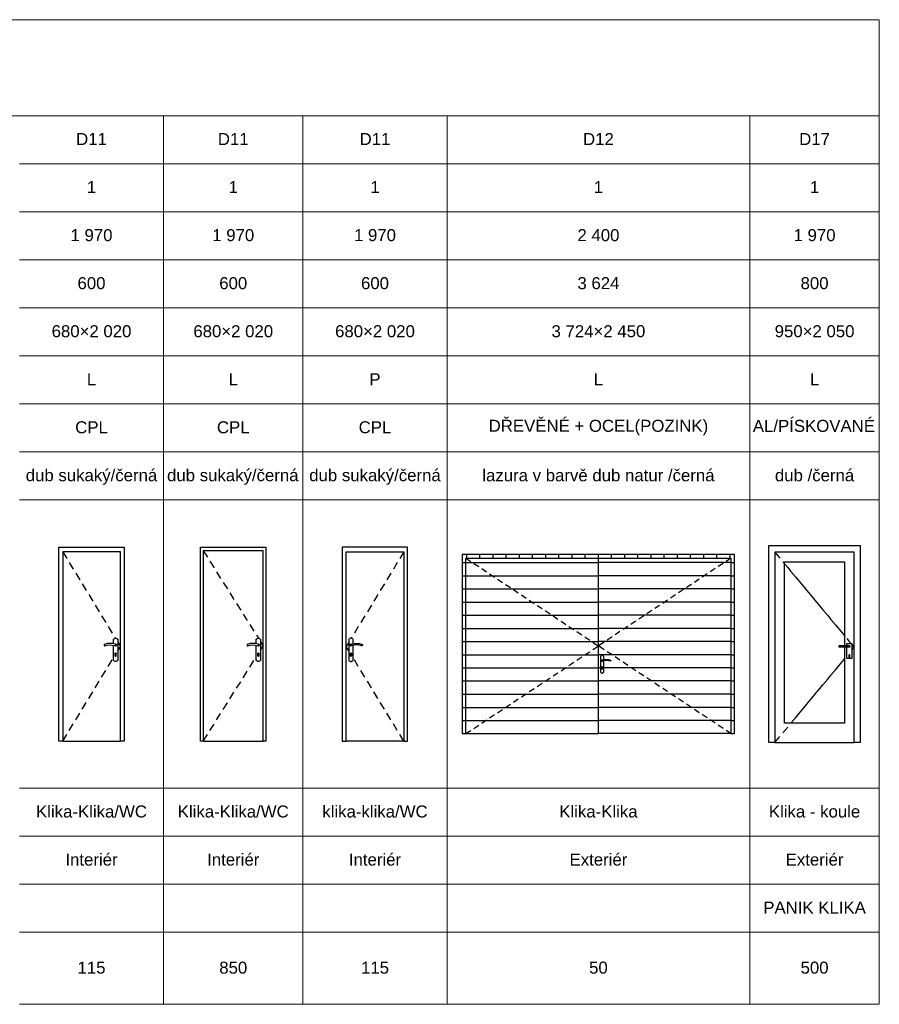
# Paper-space layout 'x TABULKA DVEŘÍ 1.NP - 2 2' of a CAD drawing. Header units: millimetres. Extents: x 32 to 411, y 8 to 244.
# Tile 2 of 3: x 118 to 269, y 70 to 244. Entities that reach past the tile are written whole.
import ezdxf
from ezdxf.xclip import XClip

# ---------------------------------------------------------------- set-up
doc = ezdxf.new("R2010")
doc.units = ezdxf.units.MM
doc.header["$MEASUREMENT"] = 0
doc.header["$XCLIPFRAME"] = 0
doc.layers.add('1_POHLED ZÁPADNÍ_1_0', color=7, linetype='Continuous')
doc.styles.add('GENEROVANÝ_STYL_1', font='txt')

# ---------------------------------------------------------------- blocks, each defined once
blk = doc.blocks.new('Kresba_1_1', base_point=(-284.27, 243.85))
at = {"layer": '1_POHLED ZÁPADNÍ_1_0', "color": 7, "linetype": 'Continuous', "lineweight": 13, "ltscale": 0.847458}
for p, q in [((65.51, 243.85), (269.16, 243.85)), ((269.16, 226.9), (269.16, 243.85)), ((65.51, 226.9), (269.16, 226.9)), ((142.92, 218.43), (142.92, 226.9)), ((167.5, 218.43), (167.5, 226.9)), ((192.92, 218.43), (192.92, 226.9)), ((246.31, 218.43), (246.31, 226.9)), ((269.16, 218.43), (269.16, 226.9)), ((117.5, 218.43), (142.92, 218.43)), ((142.92, 218.43), (167.5, 218.43)), ((142.92, 209.95), (142.92, 218.43)), ((167.5, 218.43), (192.92, 218.43)), ((167.5, 209.95), (167.5, 218.43)), ((192.92, 218.43), (246.31, 218.43)), ((192.92, 209.95), (192.92, 218.43)), ((246.31, 218.43), (269.16, 218.43)), ((246.31, 209.95), (246.31, 218.43)), ((269.16, 209.95), (269.16, 218.43)), ((117.5, 209.95), (142.92, 209.95)), ((142.92, 209.95), (167.5, 209.95)), ((142.92, 201.48), (142.92, 209.95)), ((167.5, 209.95), (192.92, 209.95)), ((167.5, 201.48), (167.5, 209.95)), ((192.92, 209.95), (246.31, 209.95)), ((192.92, 201.48), (192.92, 209.95)), ((246.31, 209.95), (269.16, 209.95)), ((246.31, 201.48), (246.31, 209.95)), ((269.16, 201.48), (269.16, 209.95)), ((117.5, 201.48), (142.92, 201.48)), ((142.92, 201.48), (167.5, 201.48)), ((142.92, 193), (142.92, 201.48)), ((167.5, 201.48), (192.92, 201.48)), ((167.5, 193), (167.5, 201.48)), ((192.92, 201.48), (246.31, 201.48)), ((192.92, 193), (192.92, 201.48)), ((246.31, 201.48), (269.16, 201.48)), ((246.31, 193), (246.31, 201.48)), ((269.16, 193), (269.16, 201.48)), ((117.5, 193), (142.92, 193)), ((142.92, 193), (167.5, 193)), ((142.92, 184.53), (142.92, 193)), ((167.5, 193), (192.92, 193)), ((167.5, 184.53), (167.5, 193)), ((192.92, 193), (246.31, 193)), ((192.92, 184.53), (192.92, 193)), ((246.31, 193), (269.16, 193)), ((246.31, 184.53), (246.31, 193)), ((269.16, 184.53), (269.16, 193)), ((117.5, 184.53), (142.92, 184.53)), ((142.92, 184.53), (167.5, 184.53)), ((142.92, 176.06), (142.92, 184.53)), ((167.5, 184.53), (192.92, 184.53)), ((167.5, 176.06), (167.5, 184.53)), ((192.92, 184.53), (246.31, 184.53)), ((192.92, 176.06), (192.92, 184.53)), ((246.31, 184.53), (269.16, 184.53)), ((246.31, 176.06), (246.31, 184.53)), ((269.16, 176.06), (269.16, 184.53)), ((117.5, 176.06), (142.92, 176.06)), ((142.92, 176.06), (167.5, 176.06)), ((142.92, 167.58), (142.92, 176.06)), ((167.5, 176.06), (192.92, 176.06)), ((167.5, 167.58), (167.5, 176.06)), ((192.92, 176.06), (246.31, 176.06)), ((192.92, 167.58), (192.92, 176.06)), ((246.31, 176.06), (269.16, 176.06)), ((246.31, 167.58), (246.31, 176.06)), ((269.16, 167.58), (269.16, 176.06)), ((117.5, 167.58), (142.92, 167.58)), ((142.92, 167.58), (167.5, 167.58)), ((142.92, 159.11), (142.92, 167.58)), ((167.5, 167.58), (192.92, 167.58)), ((167.5, 159.11), (167.5, 167.58)), ((192.92, 167.58), (246.31, 167.58)), ((192.92, 159.11), (192.92, 167.58)), ((246.31, 167.58), (269.16, 167.58)), ((246.31, 159.11), (246.31, 167.58)), ((269.16, 159.11), (269.16, 167.58)), ((117.5, 159.11), (142.92, 159.11)), ((142.92, 159.11), (167.5, 159.11)), ((142.92, 108.26), (142.92, 159.11)), ((167.5, 159.11), (192.92, 159.11)), ((167.5, 108.26), (167.5, 159.11)), ((192.92, 159.11), (246.31, 159.11)), ((192.92, 108.26), (192.92, 159.11)), ((246.31, 159.11), (269.16, 159.11)), ((246.31, 108.26), (246.31, 159.11)), ((269.16, 108.26), (269.16, 159.11)), ((117.5, 108.26), (142.92, 108.26)), ((142.92, 108.26), (167.5, 108.26)), ((142.92, 99.78), (142.92, 108.26)), ((167.5, 108.26), (192.92, 108.26)), ((167.5, 99.78), (167.5, 108.26)), ((192.92, 108.26), (246.31, 108.26)), ((192.92, 99.78), (192.92, 108.26)), ((246.31, 108.26), (269.16, 108.26)), ((246.31, 99.78), (246.31, 108.26)), ((269.16, 99.78), (269.16, 108.26)), ((117.5, 99.78), (142.92, 99.78)), ((142.92, 99.78), (167.5, 99.78)), ((142.92, 91.31), (142.92, 99.78)), ((167.5, 99.78), (192.92, 99.78)), ((167.5, 91.31), (167.5, 99.78)), ((192.92, 99.78), (246.31, 99.78)), ((192.92, 91.31), (192.92, 99.78)), ((246.31, 99.78), (269.16, 99.78)), ((246.31, 91.31), (246.31, 99.78)), ((269.16, 91.31), (269.16, 99.78)), ((117.5, 91.31), (142.92, 91.31)), ((142.92, 91.31), (167.5, 91.31)), ((142.92, 82.84), (142.92, 91.31)), ((167.5, 91.31), (192.92, 91.31)), ((167.5, 82.84), (167.5, 91.31)), ((192.92, 91.31), (246.31, 91.31)), ((192.92, 82.84), (192.92, 91.31)), ((246.31, 91.31), (269.16, 91.31)), ((246.31, 82.84), (246.31, 91.31)), ((269.16, 82.84), (269.16, 91.31)), ((117.5, 82.84), (142.92, 82.84)), ((142.92, 82.84), (167.5, 82.84)), ((142.92, 70.12), (142.92, 82.84)), ((167.5, 82.84), (192.92, 82.84)), ((167.5, 70.12), (167.5, 82.84)), ((192.92, 82.84), (246.31, 82.84)), ((192.92, 70.12), (192.92, 82.84)), ((246.31, 82.84), (269.16, 82.84)), ((246.31, 70.12), (246.31, 82.84)), ((269.16, 70.12), (269.16, 82.84)), ((117.5, 70.12), (142.92, 70.12)), ((142.92, 70.12), (167.5, 70.12)), ((167.5, 70.12), (192.92, 70.12)), ((192.92, 70.12), (246.31, 70.12)), ((246.31, 70.12), (269.16, 70.12))]:
    blk.add_line(p, q, dxfattribs=at)
at = {"layer": '1_POHLED ZÁPADNÍ_1_0', "color": 1, "linetype": 'Continuous', "lineweight": 25, "ltscale": 0.847458}
for p, q in [((124.45, 149.95), (124.45, 150.8)), ((124.45, 150.8), (135.97, 150.8)), ((124.45, 116.56), (124.45, 149.95)), ((135.3, 149.95), (125.13, 149.95)), ((125.13, 149.95), (125.13, 116.56)), ((125.13, 149.95), (125.83, 148.8)), ((135.3, 116.56), (135.3, 149.95)), ((135.97, 150.8), (135.97, 149.95)), ((135.97, 149.95), (135.97, 116.56)), ((149.45, 150.8), (160.97, 150.8)), ((149.45, 149.95), (149.45, 150.8)), ((149.45, 116.56), (149.45, 149.95)), ((160.5, 150.16), (149.92, 150.16)), ((149.92, 150.16), (149.92, 116.56)), ((149.92, 150.16), (150.65, 149.01)), ((160.5, 116.56), (160.5, 150.16)), ((160.97, 150.8), (160.97, 149.95)), ((160.97, 149.95), (160.97, 116.56)), ((174.45, 150.8), (174.45, 149.95)), ((185.97, 150.8), (174.45, 150.8)), ((174.45, 149.95), (174.45, 116.56)), ((175.13, 116.56), (175.13, 149.95)), ((175.13, 149.95), (185.3, 149.95)), ((185.3, 149.95), (184.59, 148.8)), ((185.3, 149.95), (185.3, 116.56)), ((185.97, 149.95), (185.97, 150.8)), ((185.97, 116.56), (185.97, 149.95)), ((195.59, 149.49), (195.59, 148.84)), ((243.64, 149.49), (195.59, 149.49)), ((196.4, 148.84), (196.4, 149.49)), ((198.72, 148.84), (198.72, 149.49)), ((201.04, 148.84), (201.04, 149.49)), ((203.36, 148.84), (203.36, 149.49)), ((205.68, 148.84), (205.68, 149.49)), ((208.01, 148.84), (208.01, 149.49)), ((210.33, 148.84), (210.33, 149.49)), ((212.65, 148.84), (212.65, 149.49)), ((214.97, 148.84), (214.97, 149.49)), ((217.3, 148.84), (217.3, 149.49)), ((219.62, 148.84), (219.62, 149.49)), ((221.94, 148.84), (221.94, 149.49)), ((224.26, 148.84), (224.26, 149.49)), ((226.59, 148.84), (226.59, 149.49)), ((228.91, 148.84), (228.91, 149.49)), ((231.23, 148.84), (231.23, 149.49)), ((233.55, 148.84), (233.55, 149.49)), ((235.87, 148.84), (235.87, 149.49)), ((238.2, 148.84), (238.2, 149.49)), ((240.52, 148.84), (240.52, 149.49)), ((242.84, 148.84), (242.84, 149.49)), ((243.64, 148.84), (243.64, 149.49)), ((249.68, 151.06), (265.79, 151.06)), ((249.68, 149.7), (249.68, 151.06)), ((249.68, 116.31), (249.68, 149.7)), ((250.75, 149.9), (250.75, 148.21)), ((264.72, 149.9), (250.75, 149.9)), ((250.75, 149.9), (251.62, 148.86)), ((264.72, 148.21), (264.72, 149.9)), ((265.79, 151.06), (265.79, 149.7)), ((265.79, 149.7), (265.79, 116.31)), ((126.27, 148.07), (126.98, 146.91)), ((151.1, 148.29), (151.82, 147.15)), ((184.15, 148.07), (183.45, 146.91)), ((195.59, 148.84), (195.59, 117.88)), ((195.59, 148.07), (196.24, 148.07)), ((196.24, 117.88), (196.24, 148.84)), ((196.24, 148.84), (197.1, 148.27)), ((196.24, 148.84), (243, 148.84)), ((196.24, 148.07), (219.62, 148.07)), ((197.64, 147.92), (198.5, 147.35)), ((219.62, 117.88), (219.62, 148.84)), ((243, 148.07), (219.62, 148.07)), ((241.6, 147.92), (240.74, 147.35)), ((243, 148.84), (242.14, 148.27)), ((243, 148.84), (243, 117.88)), ((243, 148.07), (243.64, 148.07)), ((243.64, 117.88), (243.64, 148.84)), ((250.75, 148.21), (250.75, 119.7)), ((252.16, 148.21), (253.03, 147.17)), ((252.45, 119.7), (252.45, 148.21)), ((252.45, 148.21), (263.02, 148.21)), ((263.02, 148.21), (263.02, 133.38)), ((264.72, 119.7), (264.72, 148.21)), ((127.42, 146.19), (128.13, 145.03)), ((152.27, 146.43), (152.99, 145.28)), ((183, 146.19), (182.3, 145.03)), ((199.04, 146.99), (199.9, 146.42)), ((200.43, 146.06), (201.29, 145.49)), ((238.8, 146.06), (237.94, 145.49)), ((240.2, 146.99), (239.34, 146.42)), ((253.03, 147.17), (253.57, 146.51)), ((253.57, 146.51), (254.44, 145.47)), ((128.57, 144.31), (129.27, 143.15)), ((153.45, 144.56), (154.17, 143.42)), ((181.86, 144.31), (181.15, 143.15)), ((195.59, 145.75), (196.24, 145.75)), ((196.24, 145.75), (219.62, 145.75)), ((201.83, 145.14), (202.69, 144.57)), ((203.23, 144.21), (204.09, 143.64)), ((243, 145.75), (219.62, 145.75)), ((236.01, 144.21), (235.15, 143.64)), ((237.41, 145.14), (236.54, 144.57)), ((243, 145.75), (243.64, 145.75)), ((254.44, 145.47), (254.98, 144.82)), ((254.98, 144.82), (255.85, 143.78)), ((154.62, 142.7), (155.34, 141.55)), ((195.59, 143.42), (196.24, 143.42)), ((196.24, 143.42), (219.62, 143.42)), ((204.63, 143.29), (205.49, 142.72)), ((243, 143.42), (219.62, 143.42)), ((234.61, 143.29), (233.75, 142.72)), ((243, 143.42), (243.64, 143.42)), ((255.85, 143.78), (256.39, 143.13)), ((256.39, 143.13), (257.25, 142.08)), ((129.71, 142.43), (130.42, 141.27)), ((155.79, 140.83), (156.52, 139.69)), ((180.71, 142.43), (180.01, 141.27)), ((195.59, 141.1), (196.24, 141.1)), ((196.24, 141.1), (219.62, 141.1)), ((206.03, 142.36), (206.89, 141.79)), ((207.43, 141.43), (208.29, 140.86)), ((243, 141.1), (219.62, 141.1)), ((231.81, 141.43), (230.95, 140.86)), ((233.21, 142.36), (232.35, 141.79)), ((243, 141.1), (243.64, 141.1)), ((257.25, 142.08), (257.8, 141.43)), ((257.8, 141.43), (258.66, 140.39)), ((130.86, 140.55), (131.56, 139.39)), ((179.57, 140.55), (178.86, 139.39)), ((208.82, 140.51), (209.68, 139.94)), ((210.22, 139.58), (211.08, 139.01)), ((229.01, 139.58), (228.15, 139.01)), ((230.41, 140.51), (229.55, 139.94)), ((258.66, 140.39), (259.2, 139.74)), ((259.2, 139.74), (260.07, 138.7)), ((132, 138.66), (132.71, 137.51)), ((156.97, 138.97), (157.69, 137.82)), ((178.42, 138.66), (177.71, 137.51)), ((195.59, 138.78), (196.24, 138.78)), ((196.24, 138.78), (219.62, 138.78)), ((211.62, 138.66), (212.48, 138.09)), ((213.02, 137.73), (213.88, 137.16)), ((243, 138.78), (219.62, 138.78)), ((226.22, 137.73), (225.36, 137.16)), ((227.62, 138.66), (226.76, 138.09)), ((243, 138.78), (243.64, 138.78)), ((260.07, 138.7), (260.61, 138.04)), ((260.61, 138.04), (261.48, 137)), ((133.15, 136.78), (133.86, 135.62)), ((158.14, 137.11), (158.86, 135.96)), ((177.27, 136.78), (176.57, 135.62)), ((195.59, 136.46), (196.24, 136.46)), ((196.24, 136.46), (219.62, 136.46)), ((214.42, 136.8), (215.28, 136.23)), ((215.82, 135.88), (216.68, 135.31)), ((243, 136.46), (219.62, 136.46)), ((223.42, 135.88), (222.56, 135.31)), ((224.82, 136.8), (223.96, 136.23)), ((243, 136.46), (243.64, 136.46)), ((261.48, 137), (262.02, 136.35)), ((262.02, 136.35), (262.89, 135.31)), ((133.44, 133.8), (132.97, 133.76)), ((133.92, 133.77), (133.44, 133.8)), ((134.38, 133.67), (133.92, 133.77)), ((134.07, 133.74), (134.07, 134.53)), ((134.07, 134.53), (134.16, 134.53)), ((134.16, 134.53), (134.24, 134.66)), ((134.24, 134.66), (134.37, 134.73)), ((134.3, 134.9), (134.4, 134.73)), ((134.37, 134.73), (134.52, 134.73)), ((134.52, 134.73), (134.66, 134.66)), ((134.66, 134.66), (134.73, 134.53)), ((134.73, 134.53), (134.83, 134.53)), ((134.83, 134.53), (134.83, 130.8)), ((134.83, 134.02), (135.3, 133.26)), ((158.65, 133.8), (158.17, 133.76)), ((159.12, 133.77), (158.65, 133.8)), ((159.58, 133.67), (159.12, 133.77)), ((159.27, 133.74), (159.27, 134.53)), ((159.27, 134.53), (159.37, 134.53)), ((159.32, 135.24), (159.64, 134.73)), ((159.37, 134.53), (159.45, 134.66)), ((159.45, 134.66), (159.58, 134.73)), ((159.58, 134.73), (159.73, 134.73)), ((159.73, 134.73), (159.86, 134.66)), ((159.86, 134.66), (159.94, 134.53)), ((159.94, 134.53), (160.03, 134.53)), ((160.03, 134.53), (160.03, 130.8)), ((160.03, 134.1), (160.5, 133.36)), ((175.59, 134.02), (175.13, 133.26)), ((175.59, 134.53), (175.59, 130.8)), ((175.69, 134.53), (175.59, 134.53)), ((175.77, 134.66), (175.69, 134.53)), ((175.9, 134.73), (175.77, 134.66)), ((176.05, 134.73), (175.9, 134.73)), ((176.13, 134.9), (176.03, 134.73)), ((176.18, 134.66), (176.05, 134.73)), ((176.05, 133.67), (176.51, 133.77)), ((176.26, 134.53), (176.18, 134.66)), ((176.36, 134.53), (176.26, 134.53)), ((176.36, 133.74), (176.36, 134.53)), ((176.51, 133.77), (176.98, 133.8)), ((176.98, 133.8), (177.45, 133.76)), ((195.59, 134.13), (196.24, 134.13)), ((196.24, 134.13), (219.62, 134.13)), ((217.21, 134.95), (218.08, 134.38)), ((218.61, 134.03), (218.76, 133.93)), ((218.76, 133.93), (219.62, 133.36)), ((243, 134.13), (219.62, 134.13)), ((220.48, 133.93), (219.62, 133.36)), ((220.62, 134.03), (220.48, 133.93)), ((222.02, 134.95), (221.16, 134.38)), ((243, 134.13), (243.64, 134.13)), ((262.89, 135.31), (263.02, 135.14)), ((263.43, 134.66), (263.85, 134.15)), ((263.85, 134.15), (264.17, 133.77)), ((132.44, 133.58), (132.43, 133.48)), ((132.43, 133.48), (132.48, 133.4)), ((132.51, 133.64), (132.44, 133.58)), ((132.48, 133.4), (132.58, 133.39)), ((132.97, 133.76), (132.51, 133.63)), ((132.51, 133.63), (132.51, 133.64)), ((132.58, 133.39), (133, 133.5)), ((133, 133.5), (133.44, 133.54)), ((133.44, 133.54), (133.88, 133.52)), ((133.88, 133.52), (134.31, 133.42)), ((134.07, 130.8), (134.07, 133.47)), ((134.31, 133.42), (134.31, 133.42)), ((134.31, 133.42), (134.39, 133.35)), ((134.32, 131.98), (134.36, 132.08)), ((134.35, 133.38), (134.33, 133.4)), ((134.37, 133.37), (134.35, 133.38)), ((134.36, 132.08), (134.45, 132.11)), ((134.36, 131.73), (134.55, 132.04)), ((134.49, 133.68), (134.38, 133.67)), ((134.39, 133.35), (134.5, 133.35)), ((134.41, 133.67), (134.45, 133.68)), ((134.45, 133.34), (134.42, 133.35)), ((134.45, 133.68), (134.47, 133.68)), ((134.47, 133.35), (134.45, 133.34)), ((134.45, 132.11), (134.54, 132.08)), ((134.58, 133.62), (134.49, 133.68)), ((134.5, 133.35), (134.59, 133.42)), ((134.51, 133.66), (134.55, 133.65)), ((134.55, 133.38), (134.52, 133.37)), ((134.54, 132.08), (134.58, 131.98)), ((134.55, 133.65), (134.56, 133.63)), ((134.57, 133.4), (134.55, 133.38)), ((134.62, 133.52), (134.58, 133.62)), ((134.59, 133.59), (134.61, 133.57)), ((134.59, 133.42), (134.62, 133.52)), ((134.61, 133.46), (134.59, 133.44)), ((134.61, 133.57), (134.61, 133.54)), ((134.61, 133.49), (134.61, 133.46)), ((134.83, 132.49), (135.3, 133.26)), ((157.64, 133.58), (157.63, 133.48)), ((157.63, 133.48), (157.69, 133.4)), ((157.72, 133.64), (157.64, 133.58)), ((157.69, 133.4), (157.78, 133.39)), ((158.17, 133.76), (157.72, 133.63)), ((157.72, 133.63), (157.72, 133.64)), ((157.78, 133.39), (158.21, 133.5)), ((158.21, 133.5), (158.64, 133.54)), ((158.64, 133.54), (159.08, 133.52)), ((159.08, 133.52), (159.51, 133.42)), ((159.27, 130.8), (159.27, 133.47)), ((159.51, 133.42), (159.51, 133.42)), ((159.51, 133.42), (159.59, 133.35)), ((159.55, 133.38), (159.53, 133.4)), ((159.53, 131.98), (159.56, 132.08)), ((159.58, 133.37), (159.55, 133.38)), ((159.56, 132.08), (159.65, 132.11)), ((159.57, 131.88), (159.7, 132.09)), ((159.69, 133.68), (159.58, 133.67)), ((159.59, 133.35), (159.7, 133.35)), ((159.62, 133.67), (159.65, 133.68)), ((159.65, 133.34), (159.62, 133.35)), ((159.65, 133.68), (159.67, 133.68)), ((159.68, 133.35), (159.65, 133.34)), ((159.65, 132.11), (159.74, 132.08)), ((159.78, 133.62), (159.69, 133.68)), ((159.7, 133.35), (159.79, 133.42)), ((159.72, 133.66), (159.75, 133.65)), ((159.75, 133.38), (159.72, 133.37)), ((159.74, 132.08), (159.78, 131.98)), ((159.75, 133.65), (159.77, 133.63)), ((159.77, 133.4), (159.75, 133.38)), ((159.82, 133.52), (159.78, 133.62)), ((159.79, 133.59), (159.81, 133.57)), ((159.79, 133.42), (159.82, 133.52)), ((159.81, 133.46), (159.8, 133.44)), ((159.81, 133.57), (159.81, 133.54)), ((159.81, 133.49), (159.81, 133.46)), ((160.03, 132.62), (160.5, 133.36)), ((175.59, 132.49), (175.13, 133.26)), ((175.81, 133.52), (175.84, 133.62)), ((175.83, 133.59), (175.81, 133.57)), ((175.81, 133.57), (175.81, 133.54)), ((175.84, 133.42), (175.81, 133.52)), ((175.81, 133.49), (175.81, 133.46)), ((175.81, 133.46), (175.83, 133.44)), ((175.84, 133.62), (175.94, 133.68)), ((175.92, 133.35), (175.84, 133.42)), ((175.85, 131.98), (175.88, 132.08)), ((175.88, 133.65), (175.86, 133.63)), ((175.86, 133.4), (175.88, 133.38)), ((176.06, 131.73), (175.87, 132.04)), ((175.91, 133.66), (175.88, 133.65)), ((175.88, 133.38), (175.9, 133.37)), ((175.88, 132.08), (175.97, 132.11)), ((176.03, 133.35), (175.92, 133.35)), ((175.94, 133.68), (176.05, 133.67)), ((175.95, 133.35), (175.97, 133.34)), ((175.97, 133.68), (175.96, 133.68)), ((176.01, 133.67), (175.97, 133.68)), ((175.97, 133.34), (176, 133.35)), ((175.97, 132.11), (176.07, 132.08)), ((176.12, 133.42), (176.03, 133.35)), ((176.05, 133.37), (176.07, 133.38)), ((176.07, 133.38), (176.09, 133.4)), ((176.07, 132.08), (176.1, 131.98)), ((176.55, 133.52), (176.12, 133.42)), ((176.12, 133.42), (176.12, 133.42)), ((176.36, 130.8), (176.36, 133.47)), ((176.98, 133.54), (176.55, 133.52)), ((177.42, 133.5), (176.98, 133.54)), ((177.85, 133.39), (177.42, 133.5)), ((177.45, 133.76), (177.91, 133.63)), ((177.94, 133.4), (177.85, 133.39)), ((177.91, 133.63), (177.91, 133.64)), ((177.91, 133.64), (177.99, 133.58)), ((178, 133.48), (177.94, 133.4)), ((177.99, 133.58), (178, 133.48)), ((217.21, 131.77), (218.08, 132.34)), ((218.61, 132.69), (218.76, 132.79)), ((218.76, 132.79), (219.62, 133.36)), ((220.48, 132.79), (219.62, 133.36)), ((220.62, 132.69), (220.48, 132.79)), ((222.02, 131.77), (221.16, 132.34)), ((262.01, 133.38), (262.01, 133.38)), ((262.01, 133.38), (262.01, 133.37)), ((263.55, 133.38), (262.01, 133.38)), ((262.01, 133.37), (262.01, 133.36)), ((262.01, 133.36), (262.01, 133.34)), ((262.01, 133.34), (262.01, 133.33)), ((262.01, 133.33), (262.01, 133.3)), ((262.01, 133.3), (262.01, 133.28)), ((262.01, 133.28), (262.01, 133.26)), ((262.01, 133.26), (262.01, 133.24)), ((262.01, 133.24), (262.01, 133.21)), ((262.01, 133.21), (262.01, 133.19)), ((262.01, 133.19), (262.01, 133.18)), ((262.01, 133.18), (262.01, 133.16)), ((262.01, 133.16), (262.01, 133.15)), ((262.01, 133.15), (262.01, 133.14)), ((262.01, 133.14), (262.01, 133.14)), ((263.55, 133.14), (262.01, 133.14)), ((263.02, 133.14), (263.02, 119.7)), ((263.45, 133.38), (263.45, 133.77)), ((263.45, 133.77), (264.29, 133.77)), ((263.45, 131.14), (263.45, 133.14)), ((263.71, 133.38), (263.55, 133.38)), ((263.71, 133.14), (263.55, 133.14)), ((263.83, 133.38), (263.71, 133.38)), ((263.83, 133.14), (263.71, 133.14)), ((263.74, 133.36), (263.75, 133.34)), ((263.75, 133.18), (263.74, 133.16)), ((263.75, 133.34), (263.76, 133.33)), ((263.76, 133.19), (263.75, 133.18)), ((263.76, 133.33), (263.77, 133.3)), ((263.77, 133.21), (263.76, 133.19)), ((263.77, 133.3), (263.77, 133.28)), ((263.77, 133.28), (263.77, 133.26)), ((263.77, 133.26), (263.77, 133.24)), ((263.77, 133.24), (263.77, 133.21)), ((263.87, 133.38), (263.83, 133.38)), ((263.87, 133.14), (263.83, 133.14)), ((263.87, 133.38), (263.89, 133.38)), ((263.89, 133.14), (263.87, 133.14)), ((263.89, 133.38), (263.92, 133.37)), ((263.89, 133.36), (263.9, 133.34)), ((263.9, 133.18), (263.89, 133.16)), ((263.92, 133.15), (263.89, 133.14)), ((263.9, 133.34), (263.92, 133.33)), ((263.92, 133.19), (263.9, 133.18)), ((263.92, 133.37), (263.94, 133.36)), ((263.92, 133.33), (263.93, 133.3)), ((263.93, 133.21), (263.92, 133.19)), ((263.94, 133.16), (263.92, 133.15)), ((263.93, 133.3), (263.93, 133.28)), ((263.93, 133.28), (263.93, 133.26)), ((263.93, 133.26), (263.93, 133.24)), ((263.93, 133.24), (263.93, 133.21)), ((263.94, 133.36), (263.95, 133.34)), ((263.95, 133.18), (263.94, 133.16)), ((263.95, 133.34), (263.97, 133.33)), ((263.97, 133.19), (263.95, 133.18)), ((263.97, 133.33), (263.98, 133.3)), ((263.98, 133.21), (263.97, 133.19)), ((263.98, 133.3), (263.99, 133.28)), ((263.99, 133.24), (263.98, 133.21)), ((263.99, 133.28), (263.99, 133.26)), ((263.99, 133.26), (263.99, 133.24)), ((264.29, 133.77), (264.29, 131.14)), ((264.29, 133.62), (264.72, 133.11)), ((264.29, 132.6), (264.72, 133.11)), ((133.15, 129.74), (133.86, 130.89)), ((134.16, 130.8), (134.07, 130.8)), ((134.24, 130.67), (134.16, 130.8)), ((134.37, 130.6), (134.24, 130.67)), ((134.36, 131.89), (134.32, 131.98)), ((134.36, 131.61), (134.36, 131.89)), ((134.39, 131.55), (134.36, 131.61)), ((134.52, 130.6), (134.37, 130.6)), ((134.45, 131.52), (134.39, 131.55)), ((134.51, 131.55), (134.45, 131.52)), ((134.53, 131.61), (134.51, 131.55)), ((134.66, 130.67), (134.52, 130.6)), ((134.58, 131.98), (134.53, 131.89)), ((134.53, 131.89), (134.53, 131.61)), ((134.73, 130.8), (134.66, 130.67)), ((134.83, 130.8), (134.73, 130.8)), ((158.14, 129.62), (158.86, 130.76)), ((159.37, 130.8), (159.27, 130.8)), ((159.45, 130.67), (159.37, 130.8)), ((159.58, 130.6), (159.45, 130.67)), ((159.57, 131.89), (159.53, 131.98)), ((159.57, 131.61), (159.57, 131.89)), ((159.59, 131.55), (159.57, 131.61)), ((159.73, 130.6), (159.58, 130.6)), ((159.65, 131.52), (159.59, 131.55)), ((159.71, 131.55), (159.65, 131.52)), ((159.74, 131.61), (159.71, 131.55)), ((159.86, 130.67), (159.73, 130.6)), ((159.78, 131.98), (159.74, 131.89)), ((159.74, 131.89), (159.74, 131.61)), ((159.94, 130.8), (159.86, 130.67)), ((160.03, 130.8), (159.94, 130.8)), ((175.59, 130.8), (175.69, 130.8)), ((175.69, 130.8), (175.77, 130.67)), ((175.77, 130.67), (175.9, 130.6)), ((175.89, 131.89), (175.85, 131.98)), ((175.89, 131.61), (175.89, 131.89)), ((175.91, 131.55), (175.89, 131.61)), ((175.9, 130.6), (176.05, 130.6)), ((175.97, 131.52), (175.91, 131.55)), ((176.03, 131.55), (175.97, 131.52)), ((176.06, 131.61), (176.03, 131.55)), ((176.05, 130.6), (176.18, 130.67)), ((176.1, 131.98), (176.06, 131.89)), ((176.06, 131.89), (176.06, 131.61)), ((176.18, 130.67), (176.26, 130.8)), ((176.26, 130.8), (176.36, 130.8)), ((177.27, 129.74), (176.57, 130.89)), ((195.59, 131.81), (196.24, 131.81)), ((196.24, 131.81), (219.62, 131.81)), ((214.42, 129.92), (215.28, 130.49)), ((215.82, 130.84), (216.68, 131.41)), ((243, 131.81), (219.62, 131.81)), ((220.05, 131.55), (219.97, 131.55)), ((219.97, 131.55), (219.97, 128.72)), ((220.11, 131.65), (220.05, 131.55)), ((220.21, 131.71), (220.11, 131.65)), ((220.13, 130.79), (220.16, 130.86)), ((220.16, 130.71), (220.13, 130.79)), ((220.16, 130.84), (220.14, 130.82)), ((220.14, 130.82), (220.14, 130.8)), ((220.14, 130.76), (220.14, 130.74)), ((220.14, 130.74), (220.15, 130.72)), ((220.16, 130.86), (220.24, 130.91)), ((220.23, 130.66), (220.16, 130.71)), ((220.17, 130.69), (220.19, 130.68)), ((220.19, 130.88), (220.18, 130.87)), ((220.21, 130.89), (220.19, 130.88)), ((220.19, 130.68), (220.21, 130.67)), ((220.32, 131.71), (220.21, 131.71)), ((220.31, 130.66), (220.23, 130.66)), ((220.24, 130.91), (220.32, 130.9)), ((220.24, 130.66), (220.26, 130.65)), ((220.26, 130.91), (220.25, 130.9)), ((220.29, 130.9), (220.26, 130.91)), ((220.26, 130.65), (220.29, 130.66)), ((220.37, 130.71), (220.31, 130.66)), ((220.42, 131.65), (220.32, 131.71)), ((220.32, 130.9), (220.67, 130.98)), ((220.32, 130.67), (220.34, 130.68)), ((220.34, 130.68), (220.36, 130.7)), ((220.7, 130.78), (220.37, 130.71)), ((220.37, 130.71), (220.37, 130.71)), ((220.48, 131.55), (220.42, 131.65)), ((220.55, 131.55), (220.48, 131.55)), ((220.55, 130.95), (220.55, 131.55)), ((220.55, 128.72), (220.55, 130.75)), ((220.67, 130.98), (221.03, 131)), ((221.03, 130.8), (220.7, 130.78)), ((221.03, 131), (221.39, 130.96)), ((221.36, 130.77), (221.03, 130.8)), ((221.69, 130.69), (221.36, 130.77)), ((221.39, 130.96), (221.74, 130.87)), ((221.76, 130.7), (221.69, 130.69)), ((221.74, 130.87), (221.74, 130.87)), ((221.74, 130.87), (221.79, 130.83)), ((221.8, 130.76), (221.76, 130.7)), ((221.79, 130.83), (221.8, 130.76)), ((223.42, 130.84), (222.56, 131.41)), ((224.82, 129.92), (223.96, 130.49)), ((243, 131.81), (243.64, 131.81)), ((262.02, 129.86), (262.89, 130.91)), ((262.89, 130.91), (263.02, 131.07)), ((263.43, 131.56), (263.45, 131.58)), ((264.29, 131.14), (263.45, 131.14)), ((263.97, 131.78), (263.77, 131.78)), ((263.77, 131.78), (263.77, 131.34)), ((263.77, 131.34), (263.97, 131.34)), ((263.97, 131.34), (263.97, 131.78)), ((132, 127.85), (132.71, 129.01)), ((156.97, 127.75), (157.69, 128.9)), ((178.42, 127.85), (177.71, 129.01)), ((195.59, 129.49), (196.24, 129.49)), ((196.24, 129.49), (219.62, 129.49)), ((211.62, 128.06), (212.48, 128.63)), ((213.02, 128.99), (213.88, 129.56)), ((219.97, 129.49), (219.62, 129.49)), ((219.97, 128.72), (220.05, 128.72)), ((220.05, 128.72), (220.11, 128.62)), ((220.11, 128.62), (220.21, 128.56)), ((220.17, 129.61), (220.19, 129.69)), ((220.2, 129.55), (220.17, 129.61)), ((220.19, 129.69), (220.26, 129.71)), ((220.2, 129.33), (220.2, 129.55)), ((220.33, 129.49), (220.2, 129.49)), ((220.22, 129.28), (220.2, 129.33)), ((220.21, 128.56), (220.32, 128.56)), ((220.26, 129.26), (220.22, 129.28)), ((220.26, 129.71), (220.33, 129.69)), ((220.31, 129.28), (220.26, 129.26)), ((220.33, 129.33), (220.31, 129.28)), ((220.32, 128.56), (220.42, 128.62)), ((220.33, 129.69), (220.36, 129.61)), ((220.36, 129.61), (220.33, 129.55)), ((220.33, 129.55), (220.33, 129.33)), ((220.42, 128.62), (220.48, 128.72)), ((220.48, 128.72), (220.55, 128.72)), ((243, 129.49), (220.55, 129.49)), ((226.22, 128.99), (225.36, 129.56)), ((227.62, 128.06), (226.76, 128.63)), ((243, 129.49), (243.64, 129.49)), ((260.61, 128.17), (261.48, 129.21)), ((261.48, 129.21), (262.02, 129.86)), ((130.86, 125.97), (131.56, 127.13)), ((155.79, 125.89), (156.52, 127.03)), ((179.57, 125.97), (178.86, 127.13)), ((195.59, 127.17), (196.24, 127.17)), ((196.24, 127.17), (219.62, 127.17)), ((210.22, 127.14), (211.08, 127.71)), ((243, 127.17), (219.62, 127.17)), ((229.01, 127.14), (228.15, 127.71)), ((243, 127.17), (243.64, 127.17)), ((259.2, 126.48), (260.07, 127.52)), ((260.07, 127.52), (260.61, 128.17)), ((129.71, 124.09), (130.42, 125.25)), ((154.62, 124.02), (155.34, 125.17)), ((180.71, 124.09), (180.01, 125.25)), ((207.43, 125.29), (208.29, 125.86)), ((208.82, 126.21), (209.68, 126.78)), ((230.41, 126.21), (229.55, 126.78)), ((231.81, 125.29), (230.95, 125.86)), ((257.8, 124.78), (258.66, 125.82)), ((258.66, 125.82), (259.2, 126.48)), ((128.57, 122.21), (129.27, 123.37)), ((181.86, 122.21), (181.15, 123.37)), ((195.59, 124.85), (196.24, 124.85)), ((196.24, 124.85), (219.62, 124.85)), ((204.63, 123.43), (205.49, 124)), ((206.03, 124.36), (206.89, 124.93)), ((243, 124.85), (219.62, 124.85)), ((233.21, 124.36), (232.35, 124.93)), ((234.61, 123.43), (233.75, 124)), ((243, 124.85), (243.64, 124.85)), ((256.39, 123.09), (257.25, 124.13)), ((257.25, 124.13), (257.8, 124.78)), ((153.45, 122.16), (154.17, 123.31)), ((195.59, 122.52), (196.24, 122.52)), ((196.24, 122.52), (219.62, 122.52)), ((201.83, 121.58), (202.69, 122.15)), ((203.23, 122.51), (204.09, 123.08)), ((243, 122.52), (219.62, 122.52)), ((236.01, 122.51), (235.15, 123.08)), ((237.41, 121.58), (236.54, 122.15)), ((243, 122.52), (243.64, 122.52)), ((254.98, 121.39), (255.85, 122.44)), ((255.85, 122.44), (256.39, 123.09)), ((127.42, 120.33), (128.13, 121.49)), ((152.27, 120.29), (152.99, 121.44)), ((183, 120.33), (182.3, 121.49)), ((195.59, 120.2), (196.24, 120.2)), ((196.24, 120.2), (219.62, 120.2)), ((199.04, 119.73), (199.9, 120.3)), ((200.43, 120.66), (201.29, 121.23)), ((243, 120.2), (219.62, 120.2)), ((238.8, 120.66), (237.94, 121.23)), ((240.2, 119.73), (239.34, 120.3)), ((243, 120.2), (243.64, 120.2)), ((253.57, 119.7), (254.44, 120.74)), ((254.44, 120.74), (254.98, 121.39)), ((126.27, 118.45), (126.98, 119.6)), ((151.1, 118.43), (151.82, 119.58)), ((184.15, 118.45), (183.45, 119.6)), ((196.24, 117.88), (197.1, 118.45)), ((197.64, 118.8), (198.5, 119.37)), ((241.6, 118.8), (240.74, 119.37)), ((243, 117.88), (242.14, 118.45)), ((250.75, 119.7), (250.75, 116.31)), ((252.16, 118), (253.03, 119.05)), ((263.02, 119.7), (252.45, 119.7)), ((264.72, 116.31), (264.72, 119.7)), ((125.13, 116.56), (124.45, 116.56)), ((125.13, 116.56), (125.83, 117.72)), ((125.13, 116.56), (135.3, 116.56)), ((135.97, 116.56), (135.3, 116.56)), ((149.92, 116.56), (149.45, 116.56)), ((149.92, 116.56), (150.65, 117.71)), ((149.92, 116.56), (160.5, 116.56)), ((160.97, 116.56), (160.5, 116.56)), ((174.45, 116.56), (175.13, 116.56)), ((185.3, 116.56), (175.13, 116.56)), ((185.3, 116.56), (184.59, 117.72)), ((185.3, 116.56), (185.97, 116.56)), ((195.59, 117.88), (196.24, 117.88)), ((195.59, 117.88), (196.24, 117.88)), ((196.24, 117.88), (219.62, 117.88)), ((196.24, 117.88), (219.62, 117.88)), ((243, 117.88), (219.62, 117.88)), ((243, 117.88), (219.62, 117.88)), ((243, 117.88), (243.64, 117.88)), ((243, 117.88), (243.64, 117.88)), ((250.75, 116.31), (251.62, 117.35)), ((250.75, 116.31), (249.68, 116.31)), ((250.75, 116.31), (264.72, 116.31)), ((265.79, 116.31), (264.72, 116.31))]:
    blk.add_line(p, q, dxfattribs=at)
at = {"layer": '1_POHLED ZÁPADNÍ_1_0', "color": 7, "linetype": 'Continuous', "lineweight": 13, "char_height": 2.1186, "attachment_point": 5, "style": 'GENEROVANÝ_STYL_1'}
for s, insert in [('\\A1;{\\pqc;\\fArial|b0|i0|c238|p38;D11}', (130.21, 222.79)), ('\\A1;{\\pqc;\\fArial|b0|i0|c238|p38;D11}', (155.21, 222.79)), ('\\A1;{\\pqc;\\fArial|b0|i0|c238|p38;D11}', (180.21, 222.79)), ('\\A1;{\\pqc;\\fArial|b0|i0|c238|p38;D12}', (219.62, 222.79)), ('\\A1;{\\pqc;\\fArial|b0|i0|c238|p38;D17}', (257.74, 222.79)), ('\\A1;{\\pqc;\\fArial|b0|i0|c238|p38;1}', (130.21, 214.31)), ('\\A1;{\\pqc;\\fArial|b0|i0|c238|p38;1}', (155.21, 214.31)), ('\\A1;{\\pqc;\\fArial|b0|i0|c238|p38;1}', (180.21, 214.31)), ('\\A1;{\\pqc;\\fArial|b0|i0|c238|p38;1}', (219.62, 214.31)), ('\\A1;{\\pqc;\\fArial|b0|i0|c238|p38;1}', (257.74, 214.31)), ('\\A1;{\\pqc;\\fArial|b0|i0|c238|p38;1\xa0970}', (130.21, 205.82)), ('\\A1;{\\pqc;\\fArial|b0|i0|c238|p38;1\xa0970}', (155.21, 205.82)), ('\\A1;{\\pqc;\\fArial|b0|i0|c238|p38;1\xa0970}', (180.21, 205.82)), ('\\A1;{\\pqc;\\fArial|b0|i0|c238|p38;2\xa0400}', (219.62, 205.82)), ('\\A1;{\\pqc;\\fArial|b0|i0|c238|p38;1\xa0970}', (257.74, 205.82)), ('\\A1;{\\pqc;\\fArial|b0|i0|c238|p38;600}', (130.21, 197.35)), ('\\A1;{\\pqc;\\fArial|b0|i0|c238|p38;600}', (155.21, 197.35)), ('\\A1;{\\pqc;\\fArial|b0|i0|c238|p38;600}', (180.21, 197.35)), ('\\A1;{\\pqc;\\fArial|b0|i0|c238|p38;3\xa0624}', (219.62, 197.35)), ('\\A1;{\\pqc;\\fArial|b0|i0|c238|p38;800}', (257.74, 197.35)), ('\\A1;{\\pqc;\\fArial|b0|i0|c238|p38;680×2\xa0020}', (130.21, 188.87)), ('\\A1;{\\pqc;\\fArial|b0|i0|c238|p38;680×2\xa0020}', (155.21, 188.87)), ('\\A1;{\\pqc;\\fArial|b0|i0|c238|p38;680×2\xa0020}', (180.21, 188.87)), ('\\A1;{\\pqc;\\fArial|b0|i0|c238|p38;3\xa0724×2\xa0450}', (219.62, 188.87)), ('\\A1;{\\pqc;\\fArial|b0|i0|c238|p38;950×2\xa0050}', (257.74, 188.87)), ('\\A1;{\\pqc;\\fArial|b0|i0|c238|p38;L}', (130.21, 180.41)), ('\\A1;{\\pqc;\\fArial|b0|i0|c238|p38;L}', (155.21, 180.41)), ('\\A1;{\\pqc;\\fArial|b0|i0|c238|p38;P}', (180.21, 180.41)), ('\\A1;{\\pqc;\\fArial|b0|i0|c238|p38;L}', (219.62, 180.41)), ('\\A1;{\\pqc;\\fArial|b0|i0|c238|p38;L}', (257.74, 180.41)), ('\\A1;{\\pqc;\\fArial|b0|i0|c238|p38;AL/PÍSKOVANÉ}', (257.63, 172.17)), ('\\A1;{\\pqc;\\fArial|b0|i0|c238|p38;CPL}', (130.21, 171.92)), ('\\A1;{\\pqc;\\fArial|b0|i0|c238|p38;CPL}', (155.21, 171.92)), ('\\A1;{\\pqc;\\fArial|b0|i0|c238|p38;CPL}', (180.21, 171.92)), ('\\A1;{\\pqc;\\fArial|b0|i0|c238|p38;DŘEVĚNÉ + OCEL(POZINK)}', (219.62, 171.88)), ('\\A1;{\\pqc;\\fArial|b0|i0|c238|p38;dub sukaký/černá}', (130.21, 163.16)), ('\\A1;{\\pqc;\\fArial|b0|i0|c238|p38;dub sukaký/černá}', (155.13, 163.16)), ('\\A1;{\\pqc;\\fArial|b0|i0|c238|p38;dub sukaký/černá}', (180.21, 163.16)), ('\\A1;{\\pqc;\\fArial|b0|i0|c238|p38;lazura v barvě dub natur /černá}', (219.62, 163.45)), ('\\A1;{\\pqc;\\fArial|b0|i0|c238|p38;dub /černá}', (257.74, 163.45)), ('\\A1;{\\pqc;\\fArial|b0|i0|c238|p38;Klika-Klika/WC}', (130.21, 104.13)), ('\\A1;{\\pqc;\\fArial|b0|i0|c238|p38;Klika-Klika/WC}', (155.21, 104.13)), ('\\A1;{\\pqc;\\fArial|b0|i0|c238|p38;klika-klika/WC}', (180.21, 104.13)), ('\\A1;{\\pqc;\\fArial|b0|i0|c238|p38;Klika-Klika}', (219.62, 104.13)), ('\\A1;{\\pqc;\\fArial|b0|i0|c238|p38;Klika - koule}', (257.74, 104.13)), ('\\A1;{\\pqc;\\fArial|b0|i0|c238|p38;Interiér}', (130.21, 95.65)), ('\\A1;{\\pqc;\\fArial|b0|i0|c238|p38;Interiér}', (155.21, 95.65)), ('\\A1;{\\pqc;\\fArial|b0|i0|c238|p38;Interiér}', (180.21, 95.65)), ('\\A1;{\\pqc;\\fArial|b0|i0|c238|p38;Exteriér}', (219.62, 95.65)), ('\\A1;{\\pqc;\\fArial|b0|i0|c238|p38;Exteriér}', (257.74, 95.65)), ('\\A1;{\\pqc;\\fArial|b0|i0|c238|p38;PANIK KLIKA}', (257.74, 87.19)), ('\\A1;{\\pqc;\\fArial|b0|i0|c238|p38;115}', (130.21, 76.58)), ('\\A1;{\\pqc;\\fArial|b0|i0|c238|p38;850}', (155.21, 76.58)), ('\\A1;{\\pqc;\\fArial|b0|i0|c238|p38;115}', (180.21, 76.58)), ('\\A1;{\\pqc;\\fArial|b0|i0|c238|p38;50}', (219.62, 76.58)), ('\\A1;{\\pqc;\\fArial|b0|i0|c238|p38;500}', (257.74, 76.58))]:
    blk.add_mtext(s, dxfattribs=dict(at, insert=insert))

psp = doc.layouts.new('x TABULKA DVEŘÍ 1.NP - 2 2')

# ---------------------------------------------------------------- block references
at = {"color": 9, "linetype": 'Continuous', "lineweight": 13}
ref = psp.add_blockref('Kresba_1_1', (-284.27, 243.85), dxfattribs=at)
XClip(ref).set_block_clipping_path([(65.5049980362, 67.6243581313), (299.4005271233, 246.7616730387)])

doc.saveas('drawing.dxf')
